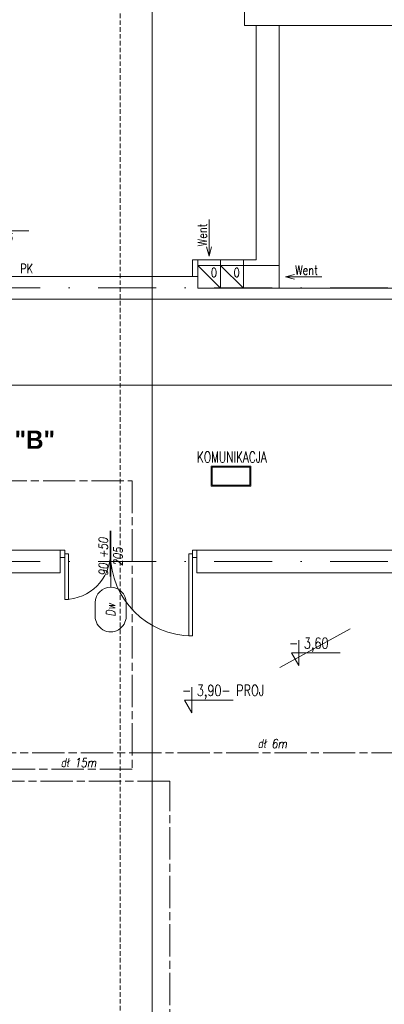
# Model space of a CAD drawing. Header units: millimetres. Extents: x -82287 to 177822, y -399756 to 0.
# Tile 182 of 228: x 52683 to 53083, y -195371 to -194292. Entities that reach past the tile are written whole.
import ezdxf
from ezdxf.enums import TextEntityAlignment as Align

# ---------------------------------------------------------------- set-up
doc = ezdxf.new("R2010")
doc.units = ezdxf.units.MM
doc.header["$MEASUREMENT"] = 0
for name, pattern in [('SUŁOSZOWA - PB 21 03$0$CARKOVANA', [7.5, 5, -2.5]), ('SUŁOSZOWA - PB 21 03$0$CHAIN', [0.3543, 0.2362, -0.0295, 0.0591, -0.0295]), ('SUŁOSZOWA - PB 21 03$0$DASHDOT', [25.4, 12.7, -6.35, 0, -6.35])]:
    doc.linetypes.add(name, pattern=pattern)
doc.layers.get('DEFPOINTS').update_dxf_attribs({"lineweight": 50})
doc.layers.add('FL_XREF', color=252, linetype='Continuous')
for name, color, linetype, lineweight in [('SUŁOSZOWA - PB 21 03$0$!! 0_ Istn-sciany', 251, 'Continuous', 0), ('SUŁOSZOWA - PB 21 03$0$!! 0_ Istn-widok', 251, 'Continuous', 0), ('SUŁOSZOWA - PB 21 03$0$!! 0_ Opis', 251, 'Continuous', 0), ('SUŁOSZOWA - PB 21 03$0$!! 0_Istn-armatura', 251, 'Continuous', 0), ('SUŁOSZOWA - PB 21 03$0$!! 0_Istn-drzwi', 251, 'Continuous', 0), ('SUŁOSZOWA - PB 21 03$0$!! 0_Istn-grzejniki', 251, 'Continuous', 0), ('SUŁOSZOWA - PB 21 03$0$!! 0_Istn-went', 251, 'Continuous', 0), ('SUŁOSZOWA - PB 21 03$0$!! 0_Opis_pom', 251, 'Continuous', 0), ('SUŁOSZOWA - PB 21 03$0$!! 0_Osie', 251, 'SUŁOSZOWA - PB 21 03$0$DASHDOT', 0), ('SUŁOSZOWA - PB 21 03$0$!! 1  WYDZIELENIE PPOŻ', 251, 'Continuous', 0), ('SUŁOSZOWA - PB 21 03$0$!! 1_droga ewakuacyjna', 251, 'SUŁOSZOWA - PB 21 03$0$CHAIN', 0), ('SUŁOSZOWA - PB 21 03$0$!! 1_OPIS POM NOWE', 251, 'Continuous', 0), ('SUŁOSZOWA - PB 21 03$0$!! 1_Wyburzenia', 251, 'SUŁOSZOWA - PB 21 03$0$CARKOVANA', 0), ('SUŁOSZOWA - PB 21 03$0$!! 2_drzwi opis', 251, 'Continuous', 0), ('SUŁOSZOWA - PB 21 03$0$0-osie-liniA', 251, 'SUŁOSZOWA - PB 21 03$0$DASHDOT', 0), ('SUŁOSZOWA - PB 21 03$0$Dimension (ISO)', 251, 'Continuous', 0)]:
    doc.layers.add(name, color=color, linetype=linetype, lineweight=lineweight)
doc.layers.add('SUŁOSZOWA - PB 21 03$0$!! 0_ramki', color=251, linetype='Continuous', lineweight=0, plot=False)
doc.styles.add('SUŁOSZOWA - PB 21 03$0$50', font='ROMANS.shx', dxfattribs={"width": 0.8, "oblique": 10, "height": 10})
doc.styles.add('SUŁOSZOWA - PB 21 03$0$ARCHETYP', font='romans.shx', dxfattribs={"height": 15})
doc.styles.add('SUŁOSZOWA - PB 21 03$0$ARIAL', font='tahoma.ttf')
doc.styles.add('SUŁOSZOWA - PB 21 03$0$Note Text (ISO)', font='tahoma.ttf')
doc.styles.add('SUŁOSZOWA - PB 21 03$0$SIMPLEX', font='simplex.shx', dxfattribs={"width": 0.77})
doc.styles.add('SUŁOSZOWA - PB 21 03$0$STYLE10', font='arialbd.ttf')
doc.styles.add('SUŁOSZOWA - PB 21 03$0$TXT', font='simplex.shx')
doc.dimstyles.new('SUŁOSZOWA - PB 21 03$0$Default (ISO)', dxfattribs={"dimscale": 5, "dimtxt": 5, "dimasz": 5, "dimexe": 3.175, "dimexo": 0, "dimgap": 0.762, "dimtad": 1, "dimdec": 0, "dimrnd": 1e-08, "dimzin": 0, "dimtxsty": 'SUŁOSZOWA - PB 21 03$0$Note Text (ISO)', "dimcen": 0.09, "dimdle": 10, "dimclrd": 256, "dimclre": 256, "dimclrt": 256, "dimazin": 0, "dimtfac": 0.70104, "dimtmove": 0, "dimatfit": 3, "dimfxl": 1, "dimtolj": 1, "dimtzin": 0, "dimlwd": -1, "dimlwe": -1, "dimarcsym": 0})

# ---------------------------------------------------------------- blocks, each defined once
blk = doc.blocks.new('SUŁOSZOWA - PB 21 03$0$BLOK OSI')
at = {"layer": 'SUŁOSZOWA - PB 21 03$0$0-osie-liniA', "ltscale": 5}
for points in [[(48639.3, -194702.1), (55442.3, -194702.1)], [(48639.3, -195002.1), (55442.3, -195002.1)]]:
    blk.add_lwpolyline(points, dxfattribs=at)
blk = doc.blocks.new('*D1518')
at = {"layer": 'DEFPOINTS', "color": 0, "transparency": 16777216}
for p in [(-690, 120), (510, 120), (510, 19)]:
    blk.add_point(p, dxfattribs=at)
at = {"layer": 'SUŁOSZOWA - PB 21 03$0$Dimension (ISO)', "transparency": 16777216}
for p, q in [((-690, 120), (-690, 3)), ((510, 120), (510, 3)), ((-665, 19), (485, 19))]:
    blk.add_line(p, q, dxfattribs=at)
for points in [[(-665, 23), (-665, 15), (-690, 19)], [(485, 23), (485, 15), (510, 19)]]:
    blk.add_solid(points, dxfattribs=at)
at = {"layer": 'SUŁOSZOWA - PB 21 03$0$Dimension (ISO)', "lineweight": 9, "transparency": 16777216, "insert": (-161, 49), "char_height": 25, "attachment_point": 1, "style": 'SUŁOSZOWA - PB 21 03$0$Note Text (ISO)'}
blk.add_mtext('\\A1;1200', dxfattribs=at)
blk = doc.blocks.new('SUŁOSZOWA - PB 21 03$0$1_ok-opis')
blk.add_line((0, 111.6), (0, 50))
for points in [[(-17, 128.6), (-17, 143.6)], [(17, 128.6), (17, 143.6)]]:
    blk.add_lwpolyline(points)
for centre, start, end in [((0, 143.6), 0, 180), ((0, 128.6), 180, 0)]:
    blk.add_arc(centre, 17, start, end)
at = {"style": 'SUŁOSZOWA - PB 21 03$0$ARCHETYP'}
for tag, height, rotation, p in [('NR', 12, 90, (0, 136.9)), ('NR', 12, 270, (0, 136.9)), ('SZEROKOŚĆ', 10, 90, (-8, 78.3)), ('WYSOKOŚĆ', 10, 270, (-8, 78.3)), ('WYSOKOŚĆ', 10, 90, (8, 78.3)), ('SZEROKOŚĆ', 10, 270, (8, 78.3))]:
    blk.add_attdef(tag, text='', height=height, rotation=rotation, dxfattribs=at).set_placement(p, align=Align.MIDDLE)
blk = doc.blocks.new('SUŁOSZOWA - PB 21 03$0$A$C11ef928a')
at = {"layer": 'SUŁOSZOWA - PB 21 03$0$Dimension (ISO)', "lineweight": 9}
dim = blk.add_linear_dim(base=(510.2, 18.8), p1=(-689.8, 120.2), p2=(510.2, 120.2), angle=180, dimstyle='SUŁOSZOWA - PB 21 03$0$Default (ISO)', override={"dimdec": 0, "dimlfac": 1, "dimtp": 0, "dimtm": 0, "dimtdec": 2, "dimtofl": 0, "dimatfit": 1}, dxfattribs=at)
dim.commit()
dim.dimension.update_dxf_attribs({"geometry": '*D1518', "text_midpoint": (-125.7, 18.8), "dimtype": 128})
blk = doc.blocks.new('SUŁOSZOWA - PB 21 03')
at = {"layer": 'SUŁOSZOWA - PB 21 03$0$!! 0_ Istn-sciany'}
for points in [[(52866.71142, -193991.5883), (52866.71142, -194351.5883)], [(52879.71142, -194351.5883), (52866.71142, -194351.5883)], [(52879.71142, -194351.5883), (52879.71142, -194608.5883)], [(52904.71142, -194351.5883), (53231.71142, -194351.5883)], [(52904.71142, -194351.5883), (52904.71142, -194614.5883)], [(52809.71142, -194626.5883), (52809.71142, -194608.5883)], [(52809.71142, -194608.5883), (52815.71142, -194608.5883)], [(52815.71142, -194639.5883), (52815.71142, -194608.5883)], [(52840.71142, -194608.5883), (52879.71142, -194608.5883)], [(52840.71142, -194614.5883), (52840.71142, -194608.5883)], [(52840.71142, -194614.5883), (52865.71142, -194614.5883)], [(52865.71142, -194614.5883), (52904.71142, -194614.5883)], [(52554.71142, -194626.5883), (52809.71142, -194626.5883)], [(52815.71142, -194639.5883), (52865.71142, -194639.5883)], [(52865.71142, -194639.5883), (53364.71142, -194639.5883)], [(52554.71142, -194651.5883), (53364.71142, -194651.5883)], [(52004.71142, -194926.5883), (52664.71142, -194926.5883)], [(52664.71142, -194926.5883), (52664.71142, -194951.5883)], [(52814.71142, -194926.5883), (53178.71142, -194926.5883)], [(52814.71142, -194926.5883), (52814.71142, -194951.5883)], [(52004.71142, -194951.5883), (52664.71134, -194951.5883)], [(52814.71142, -194951.5883), (53178.71142, -194951.5883)]]:
    blk.add_lwpolyline(points, dxfattribs=at)
at = {"layer": 'SUŁOSZOWA - PB 21 03$0$!! 0_ Istn-widok'}
for points in [[(52904.71142, -194351.5883), (52879.71142, -194351.5883)], [(52865.71142, -194614.5883), (52865.71142, -194608.5883)], [(52809.71142, -194626.5883), (52815.71142, -194626.5883)]]:
    blk.add_lwpolyline(points, dxfattribs=at)
at = {"layer": 'SUŁOSZOWA - PB 21 03$0$!! 0_ Opis'}
for points in [[(52926.51961, -195025.12942), (52926.51961, -195053.13119)], [(52926.51961, -195053.13119), (52918.43619, -195039.13031)], [(52918.43619, -195039.13031), (52971.8704, -195039.13031)], [(52809.10516, -195076.9317), (52809.10516, -195104.93347)], [(52809.10516, -195104.93347), (52801.02174, -195090.93258)], [(52801.02174, -195090.93258), (52854.45595, -195090.93258)]]:
    blk.add_lwpolyline(points, dxfattribs=at)
at = {"layer": 'SUŁOSZOWA - PB 21 03$0$!! 0_Istn-drzwi'}
blk.add_lwpolyline([(52719.71142, -194905.5883), (52719.71142, -194955.5883)], dxfattribs=at)
for points in [[(52669.71142, -194926.5883), (52664.71142, -194926.5883), (52664.71142, -194934.5883), (52669.71142, -194934.5883)], [(52809.71142, -194926.5883), (52814.71142, -194926.5883), (52814.71142, -194934.5883), (52809.71142, -194934.5883)], [(52673.71142, -194980.5883), (52673.71142, -194930.5883), (52669.71142, -194930.5883), (52669.71142, -194980.5883)], [(52805.71142, -195020.5883), (52805.71142, -194930.5883), (52809.71142, -194930.5883), (52809.71142, -195020.5883)]]:
    blk.add_lwpolyline(points, close=True, dxfattribs=at)
for centre, radius, start, end in [((52669.71142, -194930.5883), 50, 269.99999996, 359.99999996), ((52809.71142, -194930.5883), 90, 180.00000004, 270.00000004)]:
    blk.add_arc(centre, radius, start, end, dxfattribs=at)
at = {"layer": 'SUŁOSZOWA - PB 21 03$0$!! 0_Istn-grzejniki'}
blk.add_lwpolyline([(52905.61374, -195055.08321), (52982.95092, -195012.97865)], dxfattribs=at)
at = {"layer": 'SUŁOSZOWA - PB 21 03$0$!! 0_Istn-went'}
for points in [[(52827.964, -194564.36529), (52827.964, -194604.41181)], [(52827.964, -194604.41181), (52825.2845, -194594.41181)], [(52827.964, -194604.41181), (52830.64349, -194594.41181)], [(52815.71142, -194608.5883), (52840.71142, -194608.5883)], [(52815.71142, -194614.5883), (52840.71142, -194639.5883)], [(52840.71142, -194614.5883), (52865.71142, -194639.5883)], [(52904.71142, -194614.5883), (52904.71142, -194639.5883)], [(52911.73547, -194627.0883), (52921.73547, -194624.40881)], [(52951.782, -194627.0883), (52911.73547, -194627.0883)], [(52911.73547, -194627.0883), (52921.73547, -194629.76779)]]:
    blk.add_lwpolyline(points, dxfattribs=at)
for points in [[(52815.71142, -194639.5883), (52840.71142, -194639.5883), (52840.71142, -194614.5883), (52815.71142, -194614.5883)], [(52840.71142, -194639.5883), (52865.71142, -194639.5883), (52865.71142, -194614.5883), (52840.71142, -194614.5883)]]:
    blk.add_lwpolyline(points, close=True, dxfattribs=at)
at = {"layer": 'SUŁOSZOWA - PB 21 03$0$!! 0_Opis_pom', "ltscale": 0.7}
for points in [[(52830.19551, -194856.44115), (52873.71551, -194856.44115), (52873.71551, -194834.68115), (52830.19551, -194834.68115)], [(52831.28351, -194855.35315), (52872.62751, -194855.35315), (52872.62751, -194835.76915), (52831.28351, -194835.76915)]]:
    blk.add_lwpolyline(points, close=True, dxfattribs=at)
at = {"layer": 'SUŁOSZOWA - PB 21 03$0$!! 0_ramki'}
for points in [[(48565.42916, -193282.57641), (52765.42916, -193282.57641), (52765.42916, -196252.57641), (48565.42916, -196252.57641)], [(51280.42916, -198945.67237), (51280.42916, -194745.67237), (54250.42916, -194745.67237), (54250.42916, -198945.67237)]]:
    blk.add_lwpolyline(points, close=True, dxfattribs=at)
at = {"layer": 'SUŁOSZOWA - PB 21 03$0$!! 1_droga ewakuacyjna', "ltscale": 150}
for points in [[(51848.71138, -194926.5883), (51848.71138, -194850.65907), (52743.68434, -194850.65907), (52743.68434, -195166.81752), (52559.71142, -195166.81752)], [(53200.99707, -195148.61892), (52556.99707, -195148.61892)], [(52156.71142, -196844.5883), (52156.71142, -196753.86725), (52784.86834, -196753.86725), (52784.86834, -195179.66162), (52559.71142, -195179.66162)]]:
    blk.add_lwpolyline(points, dxfattribs=at)
at = {"layer": 'SUŁOSZOWA - PB 21 03$0$!! 1_Wyburzenia'}
blk.add_lwpolyline([(52730.37796, -193768.56715), (52730.37796, -198088.57453)], dxfattribs=at)
at = {"xscale": -0.1, "yscale": 0.1, "zscale": 0.1, "rotation": 90}
blk.add_blockref('SUŁOSZOWA - PB 21 03$0$A$C11ef928a', (82225.12684, -195364.3052), dxfattribs=at)
at = {"layer": 'SUŁOSZOWA - PB 21 03$0$!! 0_Osie'}
blk.add_blockref('SUŁOSZOWA - PB 21 03$0$BLOK OSI', (0, 63), dxfattribs=at)
at = {"layer": 'SUŁOSZOWA - PB 21 03$0$!! 2_drzwi opis'}
ref = blk.add_blockref('SUŁOSZOWA - PB 21 03$0$1_ok-opis', (52680.32267, -194576.5883), dxfattribs=dict(at, rotation=90.00000361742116))
ref.add_attrib('WYSOKOŚĆ', '90 ', dxfattribs={"layer": '0', "height": 10, "rotation": 0.00000362, "style": 'SUŁOSZOWA - PB 21 03$0$50', "oblique": 10, "width": 0.8}).set_placement((52602.03182, -194568.5883), align=Align.MIDDLE)
ref.add_attrib('SZEROKOŚĆ', '205', dxfattribs={"layer": '0', "height": 10, "rotation": 0.00000362, "style": 'SUŁOSZOWA - PB 21 03$0$50', "oblique": 10, "width": 0.8}).set_placement((52602.03182, -194584.5883), align=Align.MIDDLE)
ref.add_attrib('NR', 'Dw3.3', dxfattribs={"layer": '0', "height": 10, "rotation": 0.00000362, "style": 'SUŁOSZOWA - PB 21 03$0$50', "oblique": 10, "width": 0.8}).set_placement((52543.69022, -194576.5883), align=Align.MIDDLE)
ref = blk.add_blockref('SUŁOSZOWA - PB 21 03$0$1_ok-opis', (52720.08368, -194855.5883), dxfattribs=dict(at, rotation=180.0000036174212))
ref.add_attrib('WYSOKOŚĆ', '90 +50', dxfattribs={"layer": '0', "height": 10, "rotation": 90.00000362, "style": 'SUŁOSZOWA - PB 21 03$0$50', "oblique": 10, "width": 0.8}).set_placement((52712.08369, -194933.87916), align=Align.MIDDLE)
ref.add_attrib('SZEROKOŚĆ', '205', dxfattribs={"layer": '0', "height": 10, "rotation": 90.00000362, "style": 'SUŁOSZOWA - PB 21 03$0$50', "oblique": 10, "width": 0.8}).set_placement((52728.08369, -194933.87916), align=Align.MIDDLE)
ref.add_attrib('NR', 'Dw', dxfattribs={"layer": '0', "height": 10, "rotation": 90.00000362, "style": 'SUŁOSZOWA - PB 21 03$0$50', "oblique": 10, "width": 0.8}).set_placement((52720.08369, -194992.22075), align=Align.MIDDLE)
at = {"layer": 'SUŁOSZOWA - PB 21 03$0$!! 0_ Opis'}
for s, height, style, width, p in [('SEGMENT "B"', 20, 'SUŁOSZOWA - PB 21 03$0$STYLE10', 0.95, (52476.08083, -194815.60529)), ('- 3,60', 12, 'SUŁOSZOWA - PB 21 03$0$SIMPLEX', 0.75, (52915.83216, -195034.55219)), ('- 3,90- PROJ', 12, 'SUŁOSZOWA - PB 21 03$0$SIMPLEX', 0.75, (52798.41771, -195086.35446))]:
    blk.add_text(s, height=height, dxfattribs=dict(at, style=style, width=width)).set_placement(p)
at = {"layer": 'SUŁOSZOWA - PB 21 03$0$!! 0_Istn-armatura', "style": 'SUŁOSZOWA - PB 21 03$0$ARCHETYP', "width": 0.8}
blk.add_text('PK', height=10, rotation=0.00000004, dxfattribs=at).set_placement((52620.77118, -194623.05))
at = {"layer": 'SUŁOSZOWA - PB 21 03$0$!! 0_Istn-went', "style": 'SUŁOSZOWA - PB 21 03$0$ARCHETYP', "width": 0.8}
for s, rotation, p in [('Went', 89.99999996, (52825.63377, -194593.74206)), ('Went', 359.99999996, (52922.40523, -194624.75808)), ('0', 0.00000004, (52829.87286, -194627.41077)), ('0', 0.00000004, (52854.87286, -194627.41077))]:
    blk.add_text(s, height=10, rotation=rotation, dxfattribs=at).set_placement(p)
at = {"layer": 'SUŁOSZOWA - PB 21 03$0$!! 0_Opis_pom', "ltscale": 0.7, "style": 'SUŁOSZOWA - PB 21 03$0$TXT', "width": 0.7}
blk.add_text('KOMUNIKACJA', height=12, dxfattribs=at).set_placement((52853.07064, -194830.63484), align=Align.CENTER)
at = {"layer": 'SUŁOSZOWA - PB 21 03$0$!! 0_Opis_pom', "ltscale": 0.7, "style": 'SUŁOSZOWA - PB 21 03$0$ARIAL'}
for tag, p in [('B0,19', (52679.2094, -194257.55204)), ('B2,14', (73874.0461, -194402.0887)), ('B2,12', (73342.49259, -194413.89249)), ('B1,21', (60405.50261, -194427.18207)), ('B2,11', (73069.01144, -194438.89383)), ('A1,16', (59129.54925, -194448.08429)), ('B1/17', (59524.53699, -194450.37428)), ('B1,19', (59914.81903, -194448.15658)), ('B2,16', (75195.07765, -194441.83446)), ('1,22', (60947.33929, -194456.1144)), ('1,23', (61575.22173, -194450.37428)), ('B0,15', (51514.15008, -194461.8073)), ('A1,1', (58808.06672, -194460.94161)), ('B2,17', (75506.7465, -194471.3759)), ('B2,19.1', (76701.67035, -194466.03695)), ('B3,7', (87459.81312, -194465.07097)), ('B3,3', (88235.73906, -194465.79732)), ('B0,18', (52071.43815, -194478.40179)), ('B1,18', (59715.51745, -194473.87108)), ('B3,8', (90006.66539, -194478.47972)), ('B1,20', (60198.53687, -194490.17374)), ('B2,10', (72728.63362, -194489.37283)), ('B2,15', (74566.38885, -194487.81114)), ('B3,6', (86826.65132, -194483.15512)), ('B2,13', (73649.91716, -194500.01242)), ('A0,6', (49094.40602, -194505.72387)), ('A1,6', (58565.96262, -194514.50753)), ('A2,5', (72452.45009, -194505.90583)), ('A0,4', (49692.81919, -194517.93289)), ('A0,3', (49906.53818, -194524.03766)), ('B0,22', (54187.56644, -194519.04308)), ('B1,1', (61908.24378, -194515.48656)), ('A0,5', (49399.71914, -194533.19455)), ('B0,20', (53125.45224, -194527.8835)), ('B0,21', (53847.26622, -194535.08002)), ('B1,3', (62229.35503, -194604.49851)), ('B2,18', (75922.43604, -194612.23635)), ('B2,19', (77152.69039, -194617.53776)), ('A3,4', (85509.27934, -194642.47136)), ('B0,24B', (54824.42896, -194684.26784)), ('B1,4', (63476.45184, -194691.11207)), ('B0,13', (50367.63944, -194706.5583)), ('B0,16', (51457.40872, -194704.43091)), ('B0,17', (51897.58569, -194706.77195)), ('A2,4', (71695.75649, -194707.44268)), ('A1,5', (58149.22649, -194724.80163)), ('A2.1', (72371.45884, -194731.56251)), ('B0,23', (54542.05776, -194742.93939)), ('A1,2', (58744.42262, -194746.622)), ('B1,2D', (60756.29674, -194750.92727)), ('A1,15', (59129.54925, -194780.73348)), ('B0,14', (50962.60809, -194789.06568)), ('B1,4', (63483.03852, -194791.04365)), ('A3.1', (86079.08704, -194786.62422)), ('A0,2', (49295.91259, -194810.95246)), ('B2.7', (74548.27897, -194836.12781)), ('B3,2', (89035.72921, -194837.99287)), ('B0,7', (52851.95551, -194845.56115)), ('B1,2B', (62374.83512, -194841.86715)), ('B1,2A', (61803.35407, -194869.27513)), ('B0,8', (51561.38742, -194890.27848)), ('A1,3', (58810.05243, -195008.83917)), ('A3.2', (86016.50296, -195004.88875)), ('A0,1', (49914.27925, -195025.82804)), ('A0,10', (49695.87246, -195042.9259)), ('B0,17', (51225.06492, -195049.74007)), ('B0,6', (52110.41055, -195069.39267)), ('B1,8', (61403.63433, -195071.25189)), ('A2.2', (72371.45884, -195070.78713)), ('B2.2', (74976.1855, -195068.47988)), ('A0,7', (49042.50308, -195082.6056)), ('B3,11', (88623.94853, -195099.23575)), ('B3,4', (87612.56208, -195132.78192)), ('B3,5', (86839.47632, -195174.05241)), ('B0,12', (50313.60595, -195207.52936)), ('B0,11', (50726.178, -195219.06638)), ('B3,10', (89778.42161, -195220.68871)), ('B1,6', (63686.26823, -195231.3997)), ('B0,24A', (54359.17011, -195245.97867)), ('A1,4', (58093.66276, -195250.96213)), ('B0,10', (51476.34179, -195259.44699)), ('B3,9', (90479.74099, -195260.18621)), ('A0,11', (49643.96951, -195271.84772)), ('B0,9', (51798.4912, -195291.17482)), ('B1,14', (59332.54805, -195280.73534)), ('B2,21', (75970.16114, -195290.81005)), ('A0,8', (49042.50308, -195293.21363)), ('B0,3', (52068.59538, -195319.60465)), ('B1,13', (60186.62513, -195314.46953)), ('B1,10', (60892.94126, -195319.45825)), ('B1,5', (63419.22943, -195317.21026)), ('A2.3', (71832.37045, -195318.78232)), ('B2,9', (73175.51251, -195317.21162)), ('B2,4', (74493.5947, -195318.7733)), ('B2,3', (74674.2815, -195319.28036)), ('A3,3', (85569.83931, -195318.78232)), ('B3,1', (88723.65615, -195329.98594)), ('B1,9', (61058.12383, -195344.48743)), ('B2,8', (73894.209, -195338.18956)), ('B2,20', (77211.021, -195343.82367)), ('B2.1', (75304.74121, -195348.36327)), ('B0,2', (52227.2348, -195357.98297)), ('B1,2C', (61827.40698, -195369.02625)), ('B1,7', (62134.52151, -195372.05069)), ('B0,1', (53061.17304, -195403.85659)), ('A0,9', (49001.50444, -195413.15723)), ('A0,12', (49689.76592, -195485.50737)), ('B0,4', (52224.78303, -195500.96352)), ('B2,5', (74686.48999, -195507.24036)), ('B1,11', (61050.00078, -195512.89565)), ('B1,12', (60864.00751, -195544.00738)), ('B2,6', (74499.29165, -195549.55175)), ('B0,5', (52066.14362, -195556.83806)), ('C2,2', (74812.78942, -195865.8959)), ('C1,3', (61091.58871, -195973.27844)), ('C0,2A', (52278.30875, -196050.48297)), ('C0,1', (52808.36775, -196132.34208)), ('C1,2', (61690.27405, -196439.72387)), ('C1,1', (62060.59754, -196465.28533)), ('C3,1', (88979.71614, -196545.67785)), ('C0,2B', (53028.88223, -196668.8019)), ('C1,4', (61008.68123, -196686.32122)), ('C2,1', (75334.65984, -196786.2197)), ('C2,3', (74834.65119, -196933.26657)), ('C1,5', (61062.7252, -196991.42453)), ('C1,10', (62127.38542, -196998.81344)), ('C1,9', (62147.33751, -197289.53424)), ('C1,6', (61131.41824, -197329.69535)), ('C0,3', (52181.98562, -197341.92176)), ('D1,1', (73931.12245, -197584.03121)), ('C0,4', (52345.96562, -197596.60561)), ('D0,18', (60296.49264, -197617.95269)), ('C2,4', (75243.70451, -197663.89)), ('D0,7', (59141.53804, -197722.84718)), ('C1,7', (61222.2575, -197737.18052)), ('D0,3', (59562.25866, -197751.14316)), ('D0,17', (60701.16801, -197741.44864)), ('D1,6', (72757.78643, -197751.22612)), ('D1,4', (73157.19908, -197744.29721)), ('D0,6', (58741.71849, -197802.61699)), ('D0,10', (58357.73602, -197820.93991)), ('D,09', (59195.67196, -197881.51243)), ('C0,5', (52269.72696, -197902.4362)), ('C0,6', (52872.93793, -197917.07354)), ('D0,2', (59943.06082, -197917.06725)), ('D1,3', (73475.28953, -197924.29875)), ('D0,16', (60721.3534, -197935.2949)), ('D0,8', (59058.9008, -197963.64925)), ('D0,5', (59448.52586, -197969.8061)), ('C2,5', (74555.08284, -197988.7886)), ('D1,5', (73291.61607, -197999.29956)), ('D0,4', (59655.02693, -198042.2589)), ('D0,15', (60692.12223, -198127.4643)), ('D1,2', (73578.07819, -198172.30068)), ('D0,1', (59931.33074, -198173.12806)), ('D0,11', (58161.27105, -198211.45823)), ('D0,12', (58250.99458, -198537.17631)), ('D0,13', (58250.99458, -198764.99605)), ('D1,7', (71854.87376, -198786.88467)), ('D0,14', (59130.08589, -198795.3373)), ('D1,8', (71715.35366, -199212.44512))]:
    blk.add_attdef(tag, text='', height=11.968, dxfattribs=at).set_placement(p, align=Align.MIDDLE_CENTER)
at = {"layer": 'SUŁOSZOWA - PB 21 03$0$!! 1  WYDZIELENIE PPOŻ', "char_height": 10, "attachment_point": 1, "style": 'SUŁOSZOWA - PB 21 03$0$50'}
for s, insert in [('dł 6m', (52881.16121, -195133.6292)), ('dł 15m', (52665.10368, -195154.45931))]:
    blk.add_mtext_dynamic_manual_height_columns(s, width=113.8312425, gutter_width=50, heights=[0], dxfattribs=dict(at, insert=insert))
at = {"layer": 'SUŁOSZOWA - PB 21 03$0$!! 1_OPIS POM NOWE', "style": 'SUŁOSZOWA - PB 21 03$0$ARIAL'}
for tag, p in [('C1.7A', (61271.6179, -197538.30303)), ('C2.5B', (74970.66097, -197546.70728)), ('C2,5C', (74903.71123, -197659.13664)), ('C2.4', (75374.07862, -197726.11453)), ('D1,2B', (74322.25834, -197791.43247)), ('C1.7C', (61260.26049, -197811.38428)), ('C1.8B', (61588.27341, -197817.62151)), ('C1.8A', (61884.42005, -197818.94854)), ('C1.7B', (61322.12354, -197933.89849)), ('C2,5A', (74943.41937, -197993.49482)), ('E1.2', (62164.78326, -198139.98688)), ('E1.5E', (62692.10372, -198153.27854)), ('D1,2C', (73419.9359, -198156.57844)), ('E3.1', (88990.58975, -198158.87886)), ('D1,2A', (74280.17915, -198172.30068)), ('E2.9', (75361.45041, -198161.88904)), ('E2.7', (76022.45692, -198162.26272)), ('E1.1', (61330.46191, -198191.9806)), ('E1.5D', (62993.60773, -198185.416)), ('E1.5C', (63016.9343, -198246.3437)), ('E1.5B', (63264.15117, -198307.8661)), ('E3.2', (88781.41347, -198385.24275)), ('E1.6', (61022.6264, -198421.00827)), ('E2.2', (74782.75417, -198427.85813)), ('E2.8', (75757.29014, -198437.09188)), ('E2.6', (76531.8031, -198444.40756)), ('E3.4', (89392.22607, -198450.03942)), ('E1.5A', (63049.47589, -198456.39852)), ('E1.5F', (62736.15118, -198589.14592)), ('E1.5G', (62892.39981, -198586.12622)), ('E1,4', (61888.25021, -198652.6996)), ('E2.1', (75803.99631, -198697.05773)), ('E1.5L', (63297.7633, -198733.65678)), ('E1.3', (61058.5992, -198806.28147)), ('E1.5H', (62893.53005, -198830.01758)), ('E2,3', (74778.52304, -198843.9541)), ('E3.3', (89150.95684, -198867.32581)), ('E1.5K', (63266.15427, -198904.67789)), ('E1.5I', (62723.74907, -199005.87002)), ('E2.4', (75135.87669, -199083.20857)), ('E2.5', (76615.04061, -199164.91143)), ('E1.5J', (63204.25187, -199215.697))]:
    blk.add_attdef(tag, text='', height=11.968, dxfattribs=at).set_placement(p, align=Align.MIDDLE_CENTER)

msp = doc.modelspace()

# ---------------------------------------------------------------- block references
at = {"layer": 'FL_XREF'}
msp.add_blockref('SUŁOSZOWA - PB 21 03', (62.3, 52.9), dxfattribs=at)

doc.saveas('drawing.dxf')
